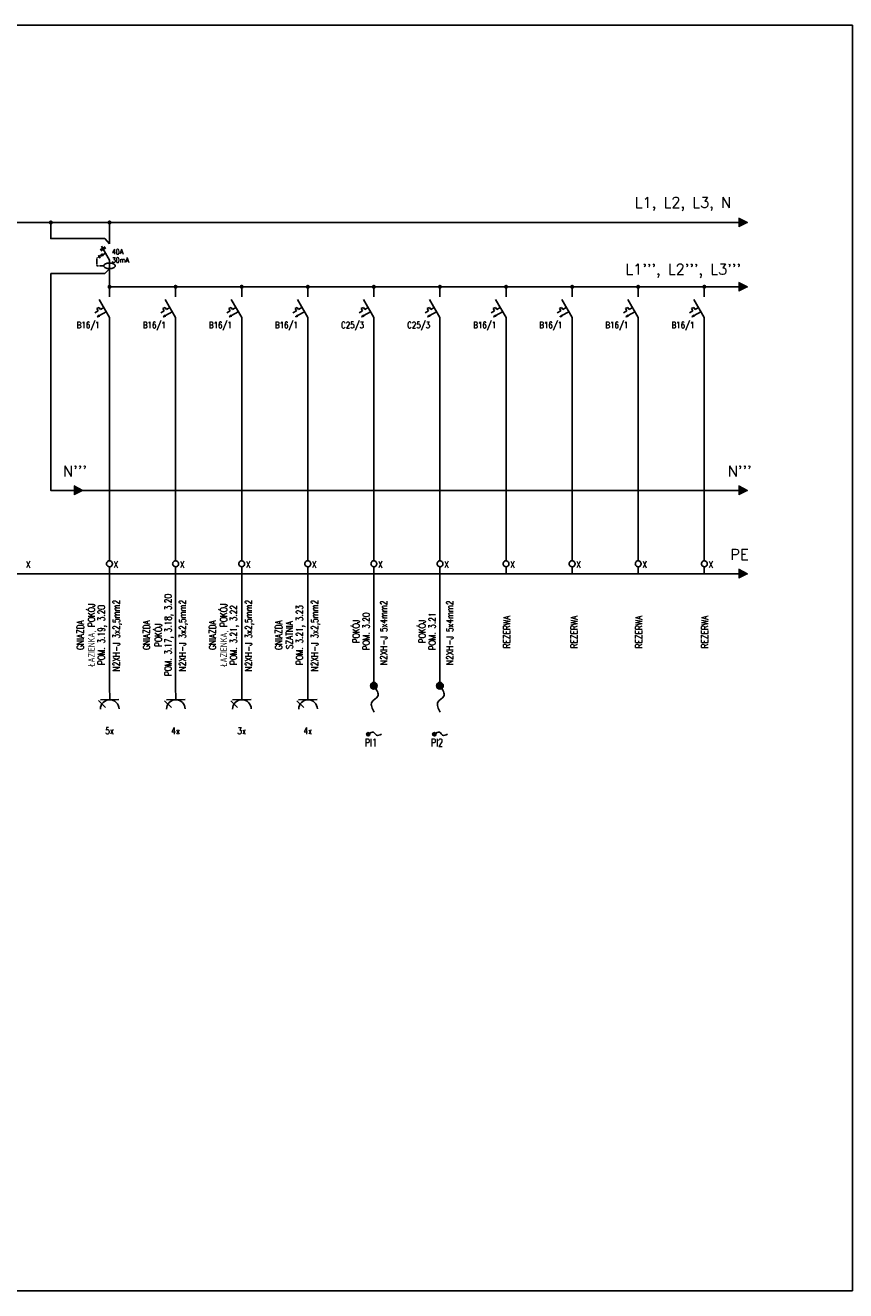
# Model space of a CAD drawing. Extents: x 2235 to 3915, y -856 to -559.
# Tile 4 of 7: x 2881 to 3074, y -856 to -559. Entities that reach past the tile are written whole.
import ezdxf
from ezdxf.enums import TextEntityAlignment as Align

# ---------------------------------------------------------------- set-up
doc = ezdxf.new("R2010")
doc.units = 0
doc.header["$MEASUREMENT"] = 0
for name, pattern in [('DASHED', [19.05, 12.7, -6.35]), ('HIDDEN', [0.375, 0.25, -0.125]), ('PIS1$025', [0]), ('PIS1$035', [0]), ('PIS1$10', [0])]:
    doc.linetypes.add(name, pattern=pattern)
for name, color, linetype in [('$TYPFIL_380V', 1, 'PIS1$025'), ('_E_aparaty', 7, 'Continuous'), ('A', 1, 'PIS1$025'), ('ATTEXT', 4, 'Continuous'), ('E_LOAD CIRCUIT', 7, 'Continuous'), ('E_PW', 255, 'DASHED'), ('E_PW-txt', 240, 'Continuous'), ('MODBUS RTU', 4, 'Continuous'), ('przewody', 7, 'Continuous'), ('WSCAD', 7, 'Continuous')]:
    doc.layers.add(name, color=color, linetype=linetype)
doc.styles.add('_ELEKTRYCZNY', font='romans.shx', dxfattribs={"width": 0.7})
doc.styles.add('ROMANS', font='romans.shx', dxfattribs={"width": 0.8})

# ---------------------------------------------------------------- blocks, each defined once
blk = doc.blocks.new('ZAC-1_ZA1')
at = {"color": 1, "linetype": 'PIS1$035'}
for p, q in [((0.000002, 0.3), (0.000008, 1)), ((-0.000002, -0.3), (-0.000008, -1))]:
    blk.add_line(p, q, dxfattribs=at)
blk.add_lwpolyline([(-0.3, 0.000002), (-0.290999, 0.075002), (-0.262999, 0.144002), (-0.218998, 0.205002), (-0.160998, 0.253001), (-0.092998, 0.285001), (-0.018998, 0.299), (0.056002, 0.295), (0.128002, 0.270999), (0.191002, 0.230998), (0.243001, 0.175998), (0.279001, 0.109998), (0.298, 0.037998), (0.298, -0.038003), (0.278999, -0.110002), (0.242999, -0.176002), (0.190998, -0.231002), (0.127998, -0.271001), (0.055998, -0.295001), (-0.019003, -0.299), (-0.093002, -0.284999), (-0.161002, -0.252999), (-0.219002, -0.204998), (-0.263001, -0.144998), (-0.291001, -0.074998), (-0.3, 0.000002)], dxfattribs=at)
at = {"color": 1, "flags": 3}
for p in [(0, 1), (0, -1)]:
    blk.add_attdef('#PT_L_1', p, '', height=1, dxfattribs=at)
at = {"flags": 3}
for tag, p in [('$LIB1', (1, 1)), ('$LIB2', (1, 1)), ('$NOMENC', (1, 1)), ('$REP_UNIQ', (1, 1)), ('$PASSANT', (1, 1)), ('$FONCTION', (1, 1)), ('$CLASSE', (1, 1)), ('$BOITE', (1, 1)), ('$ORIGINE', (0, 0))]:
    blk.add_attdef(tag, p, '', height=1, dxfattribs=at)
at = {"color": 0, "width": 0.7}
for tag, p in [('$ZACISK', (0.3, 0.25)), ('$LISTWA', (0.3, -0.75))]:
    blk.add_attdef(tag, p, '', height=0.5, dxfattribs=at)
blk = doc.blocks.new('*X19')
at = {"color": 0}
for p, q in [((44.28, -32.97), (44.26, -32.94)), ((44.28, -32.97), (44.96, -32.29)), ((44.42, -32.93), (44.35, -32.85)), ((44.56, -32.89), (44.44, -32.77)), ((44.53, -32.9), (45.02, -32.4)), ((44.69, -32.85), (44.53, -32.68)), ((44.83, -32.81), (44.61, -32.59)), ((44.97, -32.77), (44.7, -32.51)), ((44.78, -32.83), (45.09, -32.52)), ((45.11, -32.73), (44.79, -32.42)), ((45.12, -32.56), (44.88, -32.33)), ((45.03, -32.75), (45.15, -32.63))]:
    blk.add_line(p, q, dxfattribs=at)
blk = doc.blocks.new('ESKA_1FAZA')
for p, q in [((0, -7.73), (0, 0)), ((-8.8, -18.58), (-11.4, -20.08)), ((-8.07, -15.85), (-9.8, -16.85)), ((-9.8, -16.85), (-8.8, -18.58)), ((-7.07, -17.58), (-8.07, -15.85)), ((-8, -9.87), (0, -23.73)), ((-7.84, -22.24), (-2.64, -19.24)), ((-4.47, -16.08), (-7.07, -17.58)), ((-9.57, -23.24), (-8.09, -21.81)), ((-7.59, -22.67), (-9.57, -23.24)), ((-8.09, -21.81), (-7.59, -22.67)), ((0, -23.73), (0, -35))]:
    blk.add_line(p, q)
at = {"const_width": 0.4}
blk.add_lwpolyline([(-8, -9.87), (0, -23.73)], dxfattribs=at)
at = {"xscale": 2, "yscale": 2, "zscale": 2}
blk.add_blockref('*X19', (-97.98, 42.74), dxfattribs=at)
at = {"style": 'ROMANS', "width": 0.8}
for tag, p in [('NR', (1.58, -10.9)), ('TYP', (1.58, -18.99)), ('PAR', (1.58, -27.09))]:
    blk.add_attdef(tag, p, '', height=5, dxfattribs=at)
blk = doc.blocks.new('*X15')
at = {"color": 0}
for p, q in [((86.42, 151.16), (86.36, 151.22)), ((86.44, 151.32), (87.27, 152.15)), ((86.58, 151.19), (86.44, 151.32)), ((86.47, 151.17), (87.34, 152.04)), ((86.73, 151.21), (86.52, 151.42)), ((86.88, 151.24), (86.6, 151.52)), ((86.68, 151.21), (87.4, 151.92)), ((87.03, 151.26), (86.68, 151.61)), ((87.18, 151.29), (86.76, 151.71)), ((87.34, 151.31), (86.84, 151.81)), ((86.89, 151.24), (87.46, 151.81)), ((87.49, 151.34), (86.92, 151.9)), ((87.64, 151.36), (87, 152)), ((87.6, 151.58), (87.08, 152.1)), ((87.11, 151.28), (87.53, 151.7)), ((87.36, 152), (87.16, 152.2)), ((87.32, 151.31), (87.59, 151.59)), ((87.53, 151.34), (87.66, 151.48))]:
    blk.add_line(p, q, dxfattribs=at)
blk = doc.blocks.new('Różnicówka 1-faz')
for p, q in [((0, -27.8), (0, -6.9)), ((-9.2, -33.5), (-4.3, -30.7)), ((-8.5, -34.6), (-3.7, -31.8)), ((-8, -29.9), (0, -43.8)), ((-6.7, -38.4), (-4, -36.8)), ((-10.7, -38.8), (-9, -41.7)), ((-7.2, -37.5), (-9, -39.7)), ((-9, -39.7), (-6.1, -39.2)), ((-7.2, -37.5), (-6.1, -39.2)), ((0, -43.8), (0, -70))]:
    blk.add_line(p, q)
at = {"linetype": 'HIDDEN'}
for p, q in [((-12.5, -41.8), (-9.9, -40.2)), ((-12.5, -41.8), (-12.5, -49.3)), ((-5.5, -49.3), (-12.5, -49.3))]:
    blk.add_line(p, q, dxfattribs=at)
at = {"const_width": 0.4}
blk.add_lwpolyline([(-8, -29.9), (0, -43.8)], dxfattribs=at)
blk.add_lwpolyline([(5.4, -49.3, 0.174704), (5.1, -48.3, 0.104203), (3.8, -47.3, 0.064948), (2.2, -46.8, 0.051099), (0, -46.5, 0.051099), (-2.2, -46.8, 0.064948), (-3.9, -47.3, 0.104203), (-5.2, -48.3, 0.174704), (-5.5, -49.3, 0.174704), (-5.2, -50.2, 0.104203), (-3.9, -51.2, 0.064948), (-2.2, -51.8, 0.051099), (0, -52, 0.051099), (2.2, -51.8, 0.064948), (3.8, -51.2, 0.104203), (5.1, -50.2, 0.174704)], format="xyb", close=True)
at = {"xscale": 2, "yscale": 2, "zscale": 2}
blk.add_blockref('*X15', (-181.6, -342), dxfattribs=at)
at = {"style": 'ROMANS', "width": 0.8, "flags": 4}
for tag, p in [('TYP', (2.3, -29.9)), ('IN', (2.3, -38)), ('ID', (2.3, -46.1))]:
    blk.add_attdef(tag, p, '', height=5, dxfattribs=at)
blk = doc.blocks.new('_E_Wypust')
at = {"linetype": 'ByBlock'}
h = blk.add_hatch(color=0, dxfattribs=at)
edge = h.paths.add_edge_path()
edge.add_arc((0, 0), 0.398, 0, 360)
at = {"color": 0, "linetype": 'ByBlock'}
blk.add_circle((0, 0), 0.398, dxfattribs=at)
blk.add_spline([(0, 0), (1.23, 0.46), (1.93, -0.24), (3.08, 0.05)], degree=3, dxfattribs=at)
blk = doc.blocks.new('*U29')
at = {"color": 0, "linetype": 'ByBlock'}
for p, q in [((2.06, 0), (0, 0)), ((2.06, -1.38), (2.06, 1.37))]:
    blk.add_line(p, q, dxfattribs=at)
at = {"color": 1, "linetype": 'ByBlock'}
blk.add_line((3.19, -0.64), (2.18, -1.65), dxfattribs=at)
at = {"color": 0, "linetype": 'ByBlock'}
blk.add_arc((3.44, 0), 1.38, 90, 270, dxfattribs=at)
at = {"color": 240, "style": '_ELEKTRYCZNY', "width": 0.8}
for tag, height, p in [('PODWOJNE_POJEDYNCZE', 1, (0.71, -2.11)), ('1', 1.4, (4.39, 0))]:
    blk.add_attdef(tag, text='', height=height, rotation=90, dxfattribs=at).set_placement(p, align=Align.MIDDLE_CENTER)

msp = doc.modelspace()

# ---------------------------------------------------------------- hatches: boundary and pattern name
at = {"layer": 'E_LOAD CIRCUIT', "lineweight": 0, "ltscale": 0.051}
h = msp.add_hatch(color=4, dxfattribs=at)
h.dxf.hatch_style = 1
h.paths.add_polyline_path([(2892.57, -666.88), (2892.57, -667.91), (2894.64, -667.91)])
h.paths.add_polyline_path([(2892.57, -667.91), (2892.57, -668.94), (2894.64, -667.91)])
h = msp.add_hatch(color=4, dxfattribs=at)
h.dxf.hatch_style = 1
h.paths.add_polyline_path([(3048.54, -666.88), (3048.54, -667.91), (3050.61, -667.91)])
h.paths.add_polyline_path([(3048.54, -667.91), (3048.54, -668.94), (3050.61, -667.91)])
at = {"layer": 'WSCAD', "linetype": 'Continuous'}
h = msp.add_hatch(color=256, dxfattribs=at)
h.dxf.hatch_style = 1
h.paths.add_polyline_path([(3048.54, -603.99), (3048.54, -605.02), (3050.61, -605.02)])
h.paths.add_polyline_path([(3050.61, -605.02), (3048.54, -605.02), (3048.54, -606.05)])
h = msp.add_hatch(color=256, dxfattribs=at)
edge = h.paths.add_edge_path()
edge.add_arc((2900.86, -620.11), 0.175, 0, 360)
h = msp.add_hatch(color=256, dxfattribs=at)
edge = h.paths.add_edge_path()
edge.add_arc((2916.37, -620.11), 0.175, 0, 360)
h = msp.add_hatch(color=256, dxfattribs=at)
edge = h.paths.add_edge_path()
edge.add_arc((2931.88, -620.11), 0.175, 0, 360)
h = msp.add_hatch(color=256, dxfattribs=at)
edge = h.paths.add_edge_path()
edge.add_arc((2947.39, -620.11), 0.175, 0, 360)
h = msp.add_hatch(color=256, dxfattribs=at)
edge = h.paths.add_edge_path()
edge.add_arc((2962.89, -620.11), 0.175, 0, 360)
h = msp.add_hatch(color=256, dxfattribs=at)
edge = h.paths.add_edge_path()
edge.add_arc((2978.4, -620.11), 0.175, 0, 360)
h = msp.add_hatch(color=256, dxfattribs=at)
edge = h.paths.add_edge_path()
edge.add_arc((2993.91, -620.11), 0.175, 0, 360)
h = msp.add_hatch(color=256, dxfattribs=at)
edge = h.paths.add_edge_path()
edge.add_arc((3009.42, -620.11), 0.175, 0, 360)
h = msp.add_hatch(color=256, dxfattribs=at)
edge = h.paths.add_edge_path()
edge.add_arc((3024.93, -620.11), 0.175, 0, 360)
h = msp.add_hatch(color=256, dxfattribs=at)
edge = h.paths.add_edge_path()
edge.add_arc((3040.43, -620.11), 0.175, 0, 360)
h = msp.add_hatch(color=256, dxfattribs=at)
h.dxf.hatch_style = 1
h.paths.add_polyline_path([(3048.54, -619.08), (3048.54, -620.12), (3050.61, -620.12)])
h.paths.add_polyline_path([(3048.54, -620.12), (3048.54, -621.15), (3050.61, -620.12)])
h = msp.add_hatch(color=3, dxfattribs=at)
h.dxf.hatch_style = 1
h.paths.add_polyline_path([(3048.54, -686.43), (3048.54, -687.46), (3050.61, -687.46)])
h.paths.add_polyline_path([(3050.61, -687.46), (3048.54, -687.46), (3048.54, -688.49)])

# ---------------------------------------------------------------- linework, layer by layer
at = {"layer": '$TYPFIL_380V', "color": 4, "linetype": 'PIS1$10'}
for p, q in [((2900.86, -687.46), (2900.86, -713.77)), ((2916.37, -687.46), (2916.37, -713.77)), ((2931.88, -687.46), (2931.88, -713.77)), ((2947.39, -687.46), (2947.39, -713.77)), ((2962.9, -687.46), (2962.9, -713.77)), ((2978.41, -687.46), (2978.41, -713.77))]:
    msp.add_line(p, q, dxfattribs=at)
for points in [[(2900.87, -630.78), (2900.86, -682.81)], [(2916.37, -630.78), (2916.37, -643.54)], [(2916.37, -630.78), (2916.37, -682.81)], [(2931.88, -630.78), (2931.88, -643.54)], [(2931.88, -630.78), (2931.88, -682.81)], [(2947.39, -630.78), (2947.39, -643.54)], [(2947.39, -630.78), (2947.39, -682.81)], [(2962.9, -630.78), (2962.9, -643.54)], [(2962.9, -630.78), (2962.9, -682.81)], [(2978.41, -630.78), (2978.41, -643.54)], [(2978.41, -630.78), (2978.41, -682.81)], [(2993.91, -630.78), (2993.91, -643.54)], [(2993.91, -630.78), (2993.91, -682.81)], [(3009.42, -630.78), (3009.42, -643.54)], [(3009.42, -630.78), (3009.42, -682.81)], [(3024.93, -630.78), (3024.93, -643.54)], [(3024.93, -630.78), (3024.93, -682.81)], [(3040.44, -630.78), (3040.44, -643.54)], [(3040.44, -630.78), (3040.44, -682.81)]]:
    msp.add_lwpolyline(points)
at = {"layer": 'E_LOAD CIRCUIT', "color": 0, "lineweight": 0, "ltscale": 0.051}
for p, q in [((3050.61, -605.02), (3048.54, -603.99)), ((3048.54, -603.99), (3048.54, -606.05)), ((3050.61, -605.02), (3048.54, -606.05)), ((3050.61, -620.12), (3048.54, -619.08)), ((3048.54, -619.08), (3048.54, -621.15)), ((3050.61, -620.12), (3048.54, -621.15))]:
    msp.add_line(p, q, dxfattribs=at)
at = {"layer": 'E_LOAD CIRCUIT', "color": 4, "lineweight": 0, "ltscale": 0.051}
for p, q in [((2894.64, -667.91), (2892.57, -666.88)), ((2892.57, -666.88), (2892.57, -668.94)), ((2894.64, -667.91), (2892.57, -668.94)), ((3050.61, -667.91), (3048.54, -666.88)), ((3048.54, -666.88), (3048.54, -668.94)), ((3050.61, -667.91), (3048.54, -668.94))]:
    msp.add_line(p, q, dxfattribs=at)
at = {"layer": 'E_LOAD CIRCUIT', "color": 3, "lineweight": 0, "ltscale": 0.051}
for p, q in [((3050.61, -687.46), (3048.54, -686.43)), ((3048.54, -686.43), (3048.54, -688.49)), ((3050.61, -687.46), (3048.54, -688.49))]:
    msp.add_line(p, q, dxfattribs=at)
at = {"layer": 'MODBUS RTU', "linetype": 'Continuous'}
for p, q in [((2900.87, -610.04), (2899.73, -608.81)), ((2900.86, -615.87), (2899.73, -617.04))]:
    msp.add_line(p, q, dxfattribs=at)
for points in [[(2899.73, -608.81), (2887.09, -608.81), (2887.09, -605.02)], [(2893.33, -667.91), (2887.09, -667.91), (2887.09, -617.04)], [(2887.09, -617.04), (2899.73, -617.04)]]:
    msp.add_lwpolyline(points, dxfattribs=at)
at = {"layer": 'przewody', "const_width": 0.476}
for points in [[(2886.85, -605.02, 1), (2887.33, -605.02, 1)], [(2900.63, -605.02, 1), (2901.1, -605.02, 1)], [(2900.63, -620.12, 1), (2901.1, -620.12, 1)], [(2916.14, -620.12, 1), (2916.61, -620.12, 1)], [(2931.64, -620.12, 1), (2932.12, -620.12, 1)], [(2947.15, -620.12, 1), (2947.63, -620.12, 1)], [(2962.66, -620.12, 1), (2963.14, -620.12, 1)], [(2978.17, -620.12, 1), (2978.64, -620.12, 1)], [(2993.68, -620.12, 1), (2994.15, -620.12, 1)], [(3009.18, -620.12, 1), (3009.66, -620.12, 1)], [(3024.69, -620.12, 1), (3025.17, -620.12, 1)], [(3040.2, -620.12, 1), (3040.68, -620.12, 1)]]:
    msp.add_lwpolyline(points, format="xyb", close=True, dxfattribs=at)
at = {"layer": 'WSCAD', "linetype": 'Continuous'}
for p, q in [((2665.55, -605.02), (3050.61, -605.02)), ((2900.87, -620.12), (3050.61, -620.12))]:
    msp.add_line(p, q, dxfattribs=at)
at = {"layer": 'WSCAD', "color": 4, "linetype": 'Continuous'}
msp.add_line((2894.64, -667.91), (3050.61, -667.91), dxfattribs=at)
at = {"layer": 'WSCAD', "color": 3, "linetype": 'Continuous'}
msp.add_line((2665.55, -687.46), (3050.61, -687.46), dxfattribs=at)
at = {"layer": 'WSCAD', "linetype": 'Continuous'}
msp.add_lwpolyline([(2655.18, -558.75), (3075.18, -558.75), (3075.18, -855.75), (2655.18, -855.75)], close=True, dxfattribs=at)

# ---------------------------------------------------------------- block references
at = {"layer": '_E_aparaty', "xscale": 0.2402917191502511, "yscale": 0.2402917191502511, "zscale": 0.2402917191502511}
msp.add_blockref('Różnicówka 1-faz', (2900.87, -603.37), dxfattribs=at).add_auto_attribs({'IN': '40A', 'ID': '30mA'})
at = {"layer": '_E_aparaty'}
ref = msp.add_blockref('ESKA_1FAZA', (2900.87, -620.12), dxfattribs=dict(at, xscale=0.3045846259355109, yscale=0.3045846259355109, zscale=0.3045846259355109))
ref.add_attrib('PAR', 'B16/1', (2893.16, -629.86), dxfattribs={"layer": '0', "height": 1.523, "style": 'ROMANS', "width": 0.8})
ref = msp.add_blockref('ESKA_1FAZA', (2916.37, -620.12), dxfattribs=dict(at, xscale=0.3045846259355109, yscale=0.3045846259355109, zscale=0.3045846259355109))
ref.add_attrib('PAR', 'B16/1', (2908.67, -629.86), dxfattribs={"layer": '0', "height": 1.523, "style": 'ROMANS', "width": 0.8})
ref = msp.add_blockref('ESKA_1FAZA', (2931.88, -620.12), dxfattribs=dict(at, xscale=0.3045846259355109, yscale=0.3045846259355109, zscale=0.3045846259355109))
ref.add_attrib('PAR', 'B16/1', (2924.18, -629.86), dxfattribs={"layer": '0', "height": 1.523, "style": 'ROMANS', "width": 0.8})
ref = msp.add_blockref('ESKA_1FAZA', (2947.39, -620.12), dxfattribs=dict(at, xscale=0.3045846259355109, yscale=0.3045846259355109, zscale=0.3045846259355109))
ref.add_attrib('PAR', 'B16/1', (2939.69, -629.86), dxfattribs={"layer": '0', "height": 1.523, "style": 'ROMANS', "width": 0.8})
ref = msp.add_blockref('ESKA_1FAZA', (2962.9, -620.12), dxfattribs=dict(at, xscale=0.3045846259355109, yscale=0.3045846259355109, zscale=0.3045846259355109))
ref.add_attrib('PAR', 'C25/3', (2955.2, -629.86), dxfattribs={"layer": '0', "height": 1.523, "style": 'ROMANS', "width": 0.8})
ref = msp.add_blockref('ESKA_1FAZA', (2978.41, -620.12), dxfattribs=dict(at, xscale=0.3045846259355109, yscale=0.3045846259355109, zscale=0.3045846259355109))
ref.add_attrib('PAR', 'C25/3', (2970.7, -629.86), dxfattribs={"layer": '0', "height": 1.523, "style": 'ROMANS', "width": 0.8})
ref = msp.add_blockref('ESKA_1FAZA', (2993.91, -620.12), dxfattribs=dict(at, xscale=0.3045846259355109, yscale=0.3045846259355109, zscale=0.3045846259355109))
ref.add_attrib('PAR', 'B16/1', (2986.21, -629.86), dxfattribs={"layer": '0', "height": 1.523, "style": 'ROMANS', "width": 0.8})
ref = msp.add_blockref('ESKA_1FAZA', (3009.42, -620.12), dxfattribs=dict(at, xscale=0.3045846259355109, yscale=0.3045846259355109, zscale=0.3045846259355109))
ref.add_attrib('PAR', 'B16/1', (3001.72, -629.86), dxfattribs={"layer": '0', "height": 1.523, "style": 'ROMANS', "width": 0.8})
ref = msp.add_blockref('ESKA_1FAZA', (3024.93, -620.12), dxfattribs=dict(at, xscale=0.3045846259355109, yscale=0.3045846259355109, zscale=0.3045846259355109))
ref.add_attrib('PAR', 'B16/1', (3017.23, -629.86), dxfattribs={"layer": '0', "height": 1.523, "style": 'ROMANS', "width": 0.8})
ref = msp.add_blockref('ESKA_1FAZA', (3040.44, -620.12), dxfattribs=dict(at, xscale=0.3045846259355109, yscale=0.3045846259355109, zscale=0.3045846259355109))
ref.add_attrib('PAR', 'B16/1', (3032.74, -629.86), dxfattribs={"layer": '0', "height": 1.523, "style": 'ROMANS', "width": 0.8})
at = {"layer": 'A', "xscale": 2.3232, "yscale": 2.3232, "zscale": 2.3232}
for p in [(2900.86, -685.14), (2916.37, -685.14), (2931.88, -685.14), (2947.39, -685.14), (2962.9, -685.14), (2978.41, -685.14), (2993.91, -685.14), (3009.42, -685.14), (3024.93, -685.14), (3040.44, -685.14)]:
    msp.add_blockref('ZAC-1_ZA1', p, dxfattribs=at)
at = {"layer": 'E_PW', "linetype": 'Continuous', "xscale": 2, "yscale": 2, "zscale": 2, "rotation": 270}
for p in [(2962.88, -713.77), (2978.39, -713.77)]:
    msp.add_blockref('_E_Wypust', p, dxfattribs=at)
at = {"layer": 'E_PW', "linetype": 'Continuous'}
for p in [(2961.59, -725.14), (2977.09, -725.14)]:
    msp.add_blockref('_E_Wypust', p, dxfattribs=at)
at = {"layer": 'WSCAD', "xscale": 1.587133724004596, "yscale": 1.587133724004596, "zscale": 1.587133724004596, "rotation": 270.6660601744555}
for p in [(2900.86, -713.77), (2916.37, -713.78), (2931.88, -713.78), (2947.39, -713.78)]:
    msp.add_blockref('*U29', p, dxfattribs=at)

# ---------------------------------------------------------------- texts
at = {"layer": 'ATTEXT', "color": 0, "lineweight": 0, "char_height": 2.5, "attachment_point": 1, "style": 'ROMANS'}
for s, insert in [('\\pi3.40323;{\\Fromans|c238;\\W1;L1, L2, L3, N}', (3020.73, -599.06)), ("\\pi1.20084;{\\Fromans|c238;\\W1;L1''', L2''', L3'''}", (3020.73, -614.75))]:
    msp.add_mtext_dynamic_manual_height_columns(s, width=32.7588, gutter_width=1.56, heights=[0], dxfattribs=dict(at, insert=insert))
at = {"layer": 'ATTEXT', "lineweight": 0, "char_height": 2.5, "attachment_point": 1, "style": 'ROMANS'}
for insert in [(2876.21, -662.14), (3032.19, -662.14)]:
    msp.add_mtext_dynamic_manual_height_columns("\\pi13.76037;{\\Fromans|c238;\\W1;N'''}", width=32.7588, gutter_width=1.56, heights=[0], dxfattribs=dict(at, insert=insert))
at = {"layer": 'ATTEXT', "color": 3, "lineweight": 0, "insert": (3032.19, -681.69), "char_height": 2.5, "attachment_point": 1, "style": 'ROMANS'}
msp.add_mtext_dynamic_manual_height_columns('\\pi14.35561;{\\Fromans|c238;\\W1;PE}', width=32.7588, gutter_width=1.56, heights=[0], dxfattribs=at)
at = {"layer": 'E_PW-txt', "color": 240, "style": '_ELEKTRYCZNY', "width": 0.75}
for s, p in [('PI1', (2960.77, -728.02)), ('PI2', (2976.27, -728.02))]:
    msp.add_text(s, height=1.8, dxfattribs=at).set_placement(p)
at = {"layer": 'WSCAD', "style": 'ROMANS', "width": 0.8}
for s, height, p in [('X', 1.58, (2881.75, -685.32)), ('X', 1.58, (2902.37, -685.31)), ('X', 1.58, (2917.89, -685.32)), ('X', 1.58, (2933.4, -685.32)), ('X', 1.58, (2948.91, -685.32)), ('X', 1.58, (2964.41, -685.32)), ('X', 1.58, (2979.92, -685.32)), ('X', 1.58, (2995.43, -685.32)), ('X', 1.58, (3010.94, -685.32)), ('X', 1.58, (3026.45, -685.32)), ('X', 1.58, (3041.95, -685.32)), ('5x', 1.584, (2900.85, -724.33)), ('4x', 1.584, (2916.36, -724.34)), ('3x', 1.584, (2931.87, -724.34)), ('4x', 1.584, (2947.38, -724.34))]:
    msp.add_text(s, height=height, dxfattribs=at).set_placement(p, align=Align.MIDDLE)
for s, p in [('ŁAZIENKA, POKÓJ', (2896.54, -701.86)), ('N2XH-J 3x2,5mm2', (2902.71, -701.98)), ('POM. 3.17, 3.18, 3.20', (2914.84, -701.86)), ('N2XH-J 3x2,5mm2', (2918.23, -701.98)), ('ŁAZIENKA, POKÓJ', (2927.57, -701.86)), ('N2XH-J 3x2,5mm2', (2933.74, -701.98)), ('N2XH-J 3x2,5mm2', (2949.25, -701.98)), ('N2XH-J 5x4mm2', (2965.21, -701.31)), ('N2XH-J 5x4mm2', (2980.72, -701.31)), ('POM. 3.19, 3.20', (2899.18, -701.86)), ('POM. 3.21, 3.22', (2930.2, -701.86)), ('POM. 3.21, 3.23', (2945.71, -701.86)), ('POM. 3.20', (2961.08, -701)), ('POM. 3.21', (2976.59, -701)), ('REZERWA', (2994.07, -701.12)), ('REZERWA', (3009.88, -701.12)), ('REZERWA', (3025.08, -701.12)), ('REZERWA', (3040.54, -701.12)), ('GNIAZDA', (2894.01, -701.86)), ('GNIAZDA', (2909.53, -701.86)), ('POKÓJ', (2912.06, -701.86)), ('GNIAZDA', (2925.04, -701.86)), ('GNIAZDA', (2940.55, -701.86)), ('SZATNIA', (2943.08, -701.86)), ('POKÓJ', (2958.45, -701)), ('POKÓJ', (2973.96, -701))]:
    msp.add_text(s, height=1.584, rotation=90, dxfattribs=at).set_placement(p, align=Align.MIDDLE)

doc.saveas('drawing.dxf')
